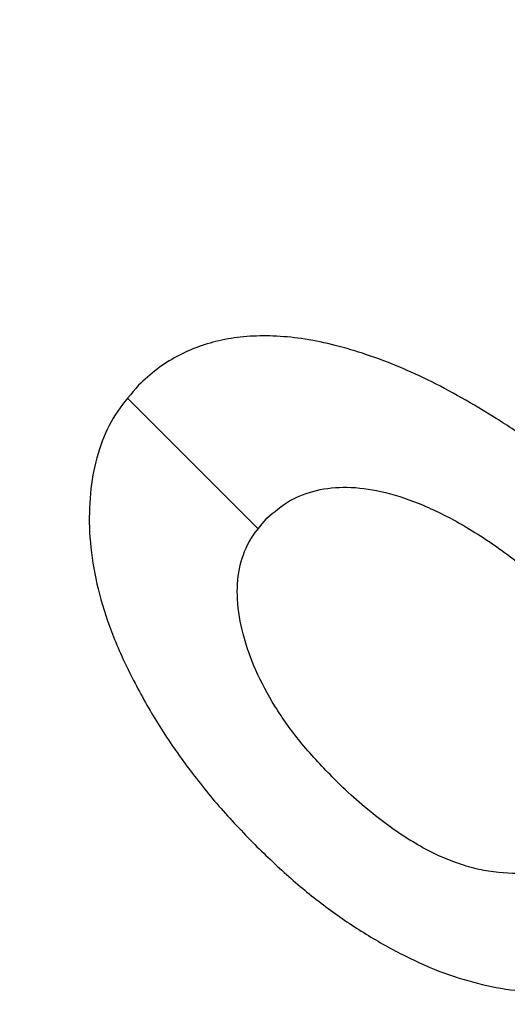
# Model space of a CAD drawing. Header units: millimetres. Extents: x -68 to 68, y -70 to 54.
# Tile 67 of 83: x 30.6994 to 30.7776, y -38.3965 to -38.2384. Entities that reach past the tile are written whole.
import ezdxf

# ---------------------------------------------------------------- set-up
doc = ezdxf.new("R2010")
doc.units = ezdxf.units.MM
doc.layers.add('Layer 01', color=7, linetype='Continuous', true_color=0x000000)

# ---------------------------------------------------------------- blocks, each defined once
blk = doc.blocks.new('User_Library-0603_SMD_Resistor.step')
at = {"layer": 'Layer 01', "color": 7, "true_color": 0xffffff}
blk.add_line((0.12195, 0.302, -0.24199), (0.12195, 0.302, -0.27163), dxfattribs=at)
for points, knots in [([(0.07915, 0.302, -0.20598), (0.07942, 0.302, -0.20852), (0.07996, 0.302, -0.21347), (0.08103, 0.302, -0.22067), (0.08235, 0.302, -0.22742), (0.08396, 0.302, -0.23371), (0.08573, 0.302, -0.23959), (0.0878, 0.302, -0.24502), (0.0901, 0.302, -0.25), (0.09263, 0.302, -0.25455), (0.09532, 0.302, -0.25863), (0.09826, 0.302, -0.26212), (0.10132, 0.302, -0.26513), (0.10458, 0.302, -0.26755), (0.10799, 0.302, -0.2695), (0.1116, 0.302, -0.27083), (0.11536, 0.302, -0.2717), (0.11794, 0.302, -0.27179), (0.11923, 0.302, -0.27183)], [0, 0, 0, 0, 0.091225, 0.177914, 0.259697, 0.336779, 0.409804, 0.478609, 0.544088, 0.605766, 0.664021, 0.718355, 0.768591, 0.816722, 0.863055, 0.908208, 0.953971, 1, 1, 1, 1]), ([(0.11979, 0.302, -0.2422), (0.11825, 0.302, -0.24208), (0.11516, 0.302, -0.24185), (0.11079, 0.302, -0.23985), (0.10691, 0.302, -0.23663), (0.1035, 0.302, -0.2322), (0.10065, 0.302, -0.22653), (0.0983, 0.302, -0.21968), (0.09659, 0.302, -0.2116), (0.09595, 0.302, -0.20578), (0.09561, 0.302, -0.20268)], [0, 0, 0, 0, 0.091264, 0.182272, 0.279087, 0.387649, 0.51128, 0.653335, 0.81559, 1, 1, 1, 1]), ([(0.11563, 0.302, -0.1661), (0.11727, 0.302, -0.16623), (0.12058, 0.302, -0.16647), (0.12534, 0.302, -0.16843), (0.12984, 0.302, -0.17147), (0.13317, 0.302, -0.17499), (0.13569, 0.302, -0.17829), (0.13723, 0.302, -0.18126), (0.13868, 0.302, -0.18448), (0.13976, 0.302, -0.18807), (0.14066, 0.302, -0.19197), (0.14123, 0.302, -0.19619), (0.14169, 0.302, -0.20072), (0.1417, 0.302, -0.20385), (0.14171, 0.302, -0.20546)], [0, 0, 0, 0, 0.093799, 0.188392, 0.290003, 0.402222, 0.463153, 0.526712, 0.592954, 0.664831, 0.740162, 0.821342, 0.9079, 1, 1, 1, 1]), ([(0.11923, 0.302, -0.27183), (0.12101, 0.302, -0.27172), (0.12459, 0.302, -0.27149), (0.12982, 0.302, -0.26976), (0.13478, 0.302, -0.26689), (0.13944, 0.302, -0.263), (0.14375, 0.302, -0.25821), (0.14757, 0.302, -0.25254), (0.15082, 0.302, -0.24605), (0.15339, 0.302, -0.23884), (0.15559, 0.302, -0.23119), (0.15703, 0.302, -0.22317), (0.15801, 0.302, -0.21494), (0.15812, 0.302, -0.20936), (0.15817, 0.302, -0.20654)], [0, 0, 0, 0, 0.063875, 0.12862, 0.196004, 0.26872, 0.345998, 0.427238, 0.513555, 0.606226, 0.70228, 0.799518, 0.898803, 1, 1, 1, 1]), ([(0.14171, 0.302, -0.20546), (0.14166, 0.302, -0.20801), (0.14156, 0.302, -0.21289), (0.14033, 0.302, -0.21984), (0.13846, 0.302, -0.22615), (0.13582, 0.302, -0.23168), (0.13261, 0.302, -0.23629), (0.12881, 0.302, -0.23969), (0.12447, 0.302, -0.24182), (0.12136, 0.302, -0.24207), (0.11979, 0.302, -0.2422)], [0, 0, 0, 0, 0.161714, 0.310106, 0.448206, 0.579033, 0.698679, 0.803099, 0.900751, 1, 1, 1, 1]), ([(0.15817, 0.302, -0.20654), (0.15813, 0.302, -0.20388), (0.15804, 0.302, -0.19867), (0.15721, 0.302, -0.19105), (0.15582, 0.302, -0.18378), (0.15389, 0.302, -0.17694), (0.15146, 0.302, -0.17058), (0.1484, 0.302, -0.1649), (0.14488, 0.302, -0.15982), (0.14203, 0.302, -0.15699), (0.14063, 0.302, -0.15561)], [0, 0, 0, 0, 0.144088, 0.282399, 0.414873, 0.544284, 0.666959, 0.782936, 0.893536, 1, 1, 1, 1]), ([(0.07915, 0.301, -0.20598), (0.07942, 0.301, -0.20852), (0.07996, 0.301, -0.21347), (0.08103, 0.301, -0.22067), (0.08235, 0.301, -0.22742), (0.08396, 0.301, -0.23371), (0.08573, 0.301, -0.23959), (0.0878, 0.301, -0.24502), (0.0901, 0.301, -0.25), (0.09263, 0.301, -0.25455), (0.09532, 0.301, -0.25863), (0.09826, 0.301, -0.26212), (0.10132, 0.301, -0.26513), (0.10458, 0.301, -0.26755), (0.10799, 0.301, -0.2695), (0.1116, 0.301, -0.27083), (0.11536, 0.301, -0.2717), (0.11794, 0.301, -0.27179), (0.11923, 0.301, -0.27183)], [0, 0, 0, 0, 0.091225, 0.177914, 0.259697, 0.336779, 0.409804, 0.478609, 0.544088, 0.605766, 0.664021, 0.718355, 0.768591, 0.816722, 0.863055, 0.908208, 0.953971, 1, 1, 1, 1]), ([(0.11979, 0.301, -0.2422), (0.11825, 0.301, -0.24208), (0.11516, 0.301, -0.24185), (0.11079, 0.301, -0.23985), (0.10691, 0.301, -0.23663), (0.1035, 0.301, -0.2322), (0.10065, 0.301, -0.22653), (0.0983, 0.301, -0.21968), (0.09659, 0.301, -0.2116), (0.09595, 0.301, -0.20578), (0.09561, 0.301, -0.20268)], [0, 0, 0, 0, 0.091264, 0.182272, 0.279087, 0.387649, 0.51128, 0.653335, 0.81559, 1, 1, 1, 1]), ([(0.11563, 0.301, -0.1661), (0.11727, 0.301, -0.16623), (0.12058, 0.301, -0.16647), (0.12534, 0.301, -0.16843), (0.12984, 0.301, -0.17147), (0.13317, 0.301, -0.17499), (0.13569, 0.301, -0.17829), (0.13723, 0.301, -0.18126), (0.13868, 0.301, -0.18448), (0.13976, 0.301, -0.18807), (0.14066, 0.301, -0.19197), (0.14123, 0.301, -0.19619), (0.14169, 0.301, -0.20072), (0.1417, 0.301, -0.20385), (0.14171, 0.301, -0.20546)], [0, 0, 0, 0, 0.093799, 0.188392, 0.290003, 0.402222, 0.463153, 0.526712, 0.592954, 0.664831, 0.740162, 0.821342, 0.9079, 1, 1, 1, 1]), ([(0.11923, 0.301, -0.27183), (0.12101, 0.301, -0.27172), (0.12459, 0.301, -0.27149), (0.12982, 0.301, -0.26976), (0.13478, 0.301, -0.26689), (0.13944, 0.301, -0.263), (0.14375, 0.301, -0.25821), (0.14757, 0.301, -0.25254), (0.15082, 0.301, -0.24605), (0.15339, 0.301, -0.23884), (0.15559, 0.301, -0.23119), (0.15703, 0.301, -0.22317), (0.15801, 0.301, -0.21494), (0.15812, 0.301, -0.20936), (0.15817, 0.301, -0.20654)], [0, 0, 0, 0, 0.063875, 0.12862, 0.196004, 0.26872, 0.345998, 0.427238, 0.513555, 0.606226, 0.70228, 0.799518, 0.898803, 1, 1, 1, 1]), ([(0.14171, 0.301, -0.20546), (0.14166, 0.301, -0.20801), (0.14156, 0.301, -0.21289), (0.14033, 0.301, -0.21984), (0.13846, 0.301, -0.22615), (0.13582, 0.301, -0.23168), (0.13261, 0.301, -0.23629), (0.12881, 0.301, -0.23969), (0.12447, 0.301, -0.24182), (0.12136, 0.301, -0.24207), (0.11979, 0.301, -0.2422)], [0, 0, 0, 0, 0.161714, 0.310106, 0.448206, 0.579033, 0.698679, 0.803099, 0.900751, 1, 1, 1, 1]), ([(0.15817, 0.301, -0.20654), (0.15813, 0.301, -0.20388), (0.15804, 0.301, -0.19867), (0.15721, 0.301, -0.19105), (0.15582, 0.301, -0.18378), (0.15389, 0.301, -0.17694), (0.15146, 0.301, -0.17058), (0.1484, 0.301, -0.1649), (0.14488, 0.301, -0.15982), (0.14203, 0.301, -0.15699), (0.14063, 0.301, -0.15561)], [0, 0, 0, 0, 0.144088, 0.282399, 0.414873, 0.544284, 0.666959, 0.782936, 0.893536, 1, 1, 1, 1]), ([(0.07915, 0.3, -0.20598), (0.07942, 0.3, -0.20852), (0.07996, 0.3, -0.21347), (0.08103, 0.3, -0.22067), (0.08235, 0.3, -0.22742), (0.08396, 0.3, -0.23371), (0.08573, 0.3, -0.23959), (0.0878, 0.3, -0.24502), (0.0901, 0.3, -0.25), (0.09263, 0.3, -0.25455), (0.09532, 0.3, -0.25863), (0.09826, 0.3, -0.26212), (0.10132, 0.3, -0.26513), (0.10458, 0.3, -0.26755), (0.10799, 0.3, -0.2695), (0.1116, 0.3, -0.27083), (0.11536, 0.3, -0.2717), (0.11794, 0.3, -0.27179), (0.11923, 0.3, -0.27183)], [0, 0, 0, 0, 0.091225, 0.177914, 0.259697, 0.336779, 0.409804, 0.478609, 0.544088, 0.605766, 0.664021, 0.718355, 0.768591, 0.816722, 0.863055, 0.908208, 0.953971, 1, 1, 1, 1]), ([(0.11979, 0.3, -0.2422), (0.11825, 0.3, -0.24208), (0.11516, 0.3, -0.24185), (0.11079, 0.3, -0.23985), (0.10691, 0.3, -0.23663), (0.1035, 0.3, -0.2322), (0.10065, 0.3, -0.22653), (0.0983, 0.3, -0.21968), (0.09659, 0.3, -0.2116), (0.09595, 0.3, -0.20578), (0.09561, 0.3, -0.20268)], [0, 0, 0, 0, 0.091264, 0.182272, 0.279087, 0.387649, 0.51128, 0.653335, 0.81559, 1, 1, 1, 1]), ([(0.11563, 0.3, -0.1661), (0.11727, 0.3, -0.16623), (0.12058, 0.3, -0.16647), (0.12534, 0.3, -0.16843), (0.12984, 0.3, -0.17147), (0.13317, 0.3, -0.17499), (0.13569, 0.3, -0.17829), (0.13723, 0.3, -0.18126), (0.13868, 0.3, -0.18448), (0.13976, 0.3, -0.18807), (0.14066, 0.3, -0.19197), (0.14123, 0.3, -0.19619), (0.14169, 0.3, -0.20072), (0.1417, 0.3, -0.20385), (0.14171, 0.3, -0.20546)], [0, 0, 0, 0, 0.093799, 0.188392, 0.290003, 0.402222, 0.463153, 0.526712, 0.592954, 0.664831, 0.740162, 0.821342, 0.9079, 1, 1, 1, 1]), ([(0.11923, 0.3, -0.27183), (0.12101, 0.3, -0.27172), (0.12459, 0.3, -0.27149), (0.12982, 0.3, -0.26976), (0.13478, 0.3, -0.26689), (0.13944, 0.3, -0.263), (0.14375, 0.3, -0.25821), (0.14757, 0.3, -0.25254), (0.15082, 0.3, -0.24605), (0.15339, 0.3, -0.23884), (0.15559, 0.3, -0.23119), (0.15703, 0.3, -0.22317), (0.15801, 0.3, -0.21494), (0.15812, 0.3, -0.20936), (0.15817, 0.3, -0.20654)], [0, 0, 0, 0, 0.063875, 0.12862, 0.196004, 0.26872, 0.345998, 0.427238, 0.513555, 0.606226, 0.70228, 0.799518, 0.898803, 1, 1, 1, 1]), ([(0.14171, 0.3, -0.20546), (0.14166, 0.3, -0.20801), (0.14156, 0.3, -0.21289), (0.14033, 0.3, -0.21984), (0.13846, 0.3, -0.22615), (0.13582, 0.3, -0.23168), (0.13261, 0.3, -0.23629), (0.12881, 0.3, -0.23969), (0.12447, 0.3, -0.24182), (0.12136, 0.3, -0.24207), (0.11979, 0.3, -0.2422)], [0, 0, 0, 0, 0.161714, 0.310106, 0.448206, 0.579033, 0.698679, 0.803099, 0.900751, 1, 1, 1, 1]), ([(0.15817, 0.3, -0.20654), (0.15813, 0.3, -0.20388), (0.15804, 0.3, -0.19867), (0.15721, 0.3, -0.19105), (0.15582, 0.3, -0.18378), (0.15389, 0.3, -0.17694), (0.15146, 0.3, -0.17058), (0.1484, 0.3, -0.1649), (0.14488, 0.3, -0.15982), (0.14203, 0.3, -0.15699), (0.14063, 0.3, -0.15561)], [0, 0, 0, 0, 0.144088, 0.282399, 0.414873, 0.544284, 0.666959, 0.782936, 0.893536, 1, 1, 1, 1])]:
    blk.add_open_spline(points, degree=3, knots=knots, dxfattribs=at)
for points in [[(0.08244, 0.302, -0.22753), (0.08244, 0.301, -0.22753), (0.08244, 0.3, -0.22753)], [(0.08404, 0.302, -0.23381), (0.08404, 0.301, -0.23381), (0.08404, 0.3, -0.23381)], [(0.08584, 0.302, -0.23968), (0.08584, 0.301, -0.23968), (0.08584, 0.3, -0.23968)], [(0.08789, 0.302, -0.24508), (0.08789, 0.301, -0.24508), (0.08789, 0.3, -0.24508)], [(0.09021, 0.302, -0.25007), (0.09021, 0.301, -0.25007), (0.09021, 0.3, -0.25007)], [(0.09273, 0.302, -0.2546), (0.09273, 0.301, -0.2546), (0.09273, 0.3, -0.2546)], [(0.09546, 0.302, -0.25866), (0.09546, 0.301, -0.25866), (0.09546, 0.3, -0.25866)], [(0.0968, 0.302, -0.21195), (0.0968, 0.301, -0.21195), (0.0968, 0.3, -0.21195)], [(0.09839, 0.302, -0.26216), (0.09839, 0.301, -0.26216), (0.09839, 0.3, -0.26216)], [(0.09854, 0.302, -0.21997), (0.09854, 0.301, -0.21997), (0.09854, 0.3, -0.21997)], [(0.10091, 0.302, -0.22676), (0.10091, 0.301, -0.22676), (0.10091, 0.3, -0.22676)], [(0.10143, 0.302, -0.26509), (0.10143, 0.301, -0.26509), (0.10143, 0.3, -0.26509)], [(0.10379, 0.302, -0.23232), (0.10379, 0.301, -0.23232), (0.10379, 0.3, -0.23232)], [(0.10467, 0.302, -0.26751), (0.10467, 0.301, -0.26751), (0.10467, 0.3, -0.26751)], [(0.10719, 0.302, -0.23664), (0.10719, 0.301, -0.23664), (0.10719, 0.3, -0.23664)], [(0.10806, 0.302, -0.26941), (0.10806, 0.301, -0.26941), (0.10806, 0.3, -0.26941)], [(0.111, 0.302, -0.23973), (0.111, 0.301, -0.23973), (0.111, 0.3, -0.23973)], [(0.11161, 0.302, -0.27075), (0.11161, 0.301, -0.27075), (0.11161, 0.3, -0.27075)], [(0.11521, 0.302, -0.24158), (0.11521, 0.301, -0.24158), (0.11521, 0.3, -0.24158)], [(0.11537, 0.302, -0.27157), (0.11537, 0.301, -0.27157), (0.11537, 0.3, -0.27157)], [(0.11923, 0.3, -0.27183), (0.11923, 0.301, -0.27183), (0.11923, 0.302, -0.27183)], [(0.11979, 0.3, -0.2422), (0.11979, 0.301, -0.2422), (0.11979, 0.302, -0.2422)], [(0.12442, 0.302, -0.24153), (0.12442, 0.301, -0.24153), (0.12442, 0.3, -0.24153)], [(0.12453, 0.302, -0.27127), (0.12453, 0.301, -0.27127), (0.12453, 0.3, -0.27127)], [(0.12859, 0.302, -0.23957), (0.12859, 0.301, -0.23957), (0.12859, 0.3, -0.23957)], [(0.12967, 0.302, -0.26962), (0.12967, 0.301, -0.26962), (0.12967, 0.3, -0.26962)], [(0.13229, 0.302, -0.23633), (0.13229, 0.301, -0.23633), (0.13229, 0.3, -0.23633)], [(0.13368, 0.302, -0.17573), (0.13368, 0.301, -0.17573), (0.13368, 0.3, -0.17573)], [(0.13456, 0.302, -0.26684), (0.13456, 0.301, -0.26684), (0.13456, 0.3, -0.26684)], [(0.13559, 0.302, -0.23175), (0.13559, 0.301, -0.23175), (0.13559, 0.3, -0.23175)], [(0.13559, 0.302, -0.1783), (0.13559, 0.301, -0.1783), (0.13559, 0.3, -0.1783)], [(0.13718, 0.302, -0.18123), (0.13718, 0.301, -0.18123), (0.13718, 0.3, -0.18123)], [(0.13826, 0.302, -0.2262), (0.13826, 0.301, -0.2262), (0.13826, 0.3, -0.2262)], [(0.13857, 0.302, -0.18442), (0.13857, 0.301, -0.18442), (0.13857, 0.3, -0.18442)], [(0.13924, 0.302, -0.26298), (0.13924, 0.301, -0.26298), (0.13924, 0.3, -0.26298)], [(0.1397, 0.302, -0.18802), (0.1397, 0.301, -0.18802), (0.1397, 0.3, -0.18802)], [(0.14017, 0.302, -0.21997), (0.14017, 0.301, -0.21997), (0.14017, 0.3, -0.21997)], [(0.14058, 0.302, -0.19188), (0.14058, 0.301, -0.19188), (0.14058, 0.3, -0.19188)], [(0.1412, 0.302, -0.1961), (0.1412, 0.301, -0.1961), (0.1412, 0.3, -0.1961)], [(0.14135, 0.302, -0.21308), (0.14135, 0.301, -0.21308), (0.14135, 0.3, -0.21308)], [(0.14161, 0.302, -0.20063), (0.14161, 0.301, -0.20063), (0.14161, 0.3, -0.20063)], [(0.14171, 0.3, -0.20546), (0.14171, 0.301, -0.20546), (0.14171, 0.302, -0.20546)], [(0.14356, 0.302, -0.2582), (0.14356, 0.301, -0.2582), (0.14356, 0.3, -0.2582)], [(0.14737, 0.302, -0.25259), (0.14737, 0.301, -0.25259), (0.14737, 0.3, -0.25259)], [(0.14824, 0.302, -0.16487), (0.14824, 0.301, -0.16487), (0.14824, 0.3, -0.16487)], [(0.15061, 0.302, -0.24616), (0.15061, 0.301, -0.24616), (0.15061, 0.3, -0.24616)], [(0.15128, 0.302, -0.17053), (0.15128, 0.301, -0.17053), (0.15128, 0.3, -0.17053)], [(0.15329, 0.302, -0.2389), (0.15329, 0.301, -0.2389), (0.15329, 0.3, -0.2389)], [(0.15375, 0.302, -0.17686), (0.15375, 0.301, -0.17686), (0.15375, 0.3, -0.17686)], [(0.15545, 0.302, -0.23119), (0.15545, 0.301, -0.23119), (0.15545, 0.3, -0.23119)], [(0.1557, 0.302, -0.18375), (0.1557, 0.301, -0.18375), (0.1557, 0.3, -0.18375)], [(0.15694, 0.302, -0.22321), (0.15694, 0.301, -0.22321), (0.15694, 0.3, -0.22321)], [(0.15709, 0.302, -0.19095), (0.15709, 0.301, -0.19095), (0.15709, 0.3, -0.19095)], [(0.15786, 0.302, -0.21498), (0.15786, 0.301, -0.21498), (0.15786, 0.3, -0.21498)], [(0.15792, 0.302, -0.19857), (0.15792, 0.301, -0.19857), (0.15792, 0.3, -0.19857)], [(0.15817, 0.3, -0.20654), (0.15817, 0.301, -0.20654), (0.15817, 0.302, -0.20654)], [(0.4, 0.3, -0.385), (0, 0.3, -0.385), (-0.4, 0.3, -0.385)], [(0.4, 0.285, -0.4), (0, 0.285, -0.4), (-0.4, 0.285, -0.4)], [(-0.4, 0.015, -0.4), (0, 0.015, -0.4), (0.4, 0.015, -0.4)], [(0.4, 0, -0.385), (0, 0, -0.385), (-0.4, 0, -0.385)]]:
    blk.add_open_spline(points, degree=2, dxfattribs=at)
blk = doc.blocks.new('M38.step')
at = {"layer": 'Layer 01', "extrusion": (0.707107, -0.707107, -1.81059e-08), "rotation": 180.0000035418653}
blk.add_blockref('User_Library-0603_SMD_Resistor.step', (23.04457, -1.61672, 105.64175), dxfattribs=at)
blk = doc.blocks.new('MC403-X_A_090322_MultipleBody.step')
at = {"layer": 'Layer 01'}
blk.add_blockref('M38.step', (0, 0), dxfattribs=at)
blk = doc.blocks.new('MC403-X_A_090322_MultipleBody 090322')
at = {"layer": 'Layer 01'}
blk.add_blockref('MC403-X_A_090322_MultipleBody.step', (0, 0), dxfattribs=at)

msp = doc.modelspace()

# ---------------------------------------------------------------- block references
at = {"layer": 'Layer 01'}
msp.add_blockref('MC403-X_A_090322_MultipleBody 090322', (-60, 20, 1.6014), dxfattribs=at)

doc.saveas('drawing.dxf')
